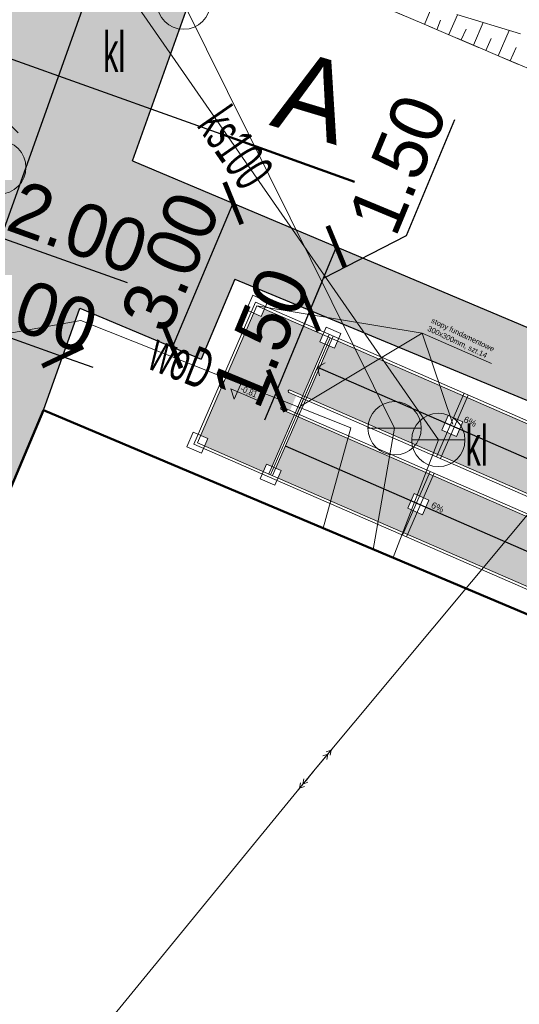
# Model space of a CAD drawing. Header units: metres. Extents: x 7575234 to 29552328, y 2827892 to 11288514.
# Tile 15 of 50: x 7578747 to 7578756, y 5633597 to 5633616. Entities that reach past the tile are written whole.
import ezdxf
from ezdxf.enums import TextEntityAlignment as Align

# ---------------------------------------------------------------- set-up
doc = ezdxf.new("R2010")
doc.units = ezdxf.units.M
for name, pattern in [('ACAD_ISO02W100', [15, 12, -3]), ('mz1.0_0.5', [1.5, 1, -0.5]), ('mz1.25_0.5', [1.75, 1.25, -0.5]), ('pe03-500', [0])]:
    doc.linetypes.add(name, pattern=pattern)
for name, color, linetype in [('000 Inne (niezydentyfikowane)', 7, 'Continuous'), ('312-budynek ewidencyjny', 7, 'Continuous'), ('_P_wymiary', 7, 'Continuous'), ('hydrant (punkt)', 7, 'Continuous'), ('osadnik kanalizacji lokalnej (dół Chambeau) (punkt)', 7, 'Continuous'), ('osadnik kanalizacji lokalnej (dół Chambeau) (punkt)-Atr17', 7, 'Continuous'), ('plac sportowy (powierzchnia)', 7, 'Continuous'), ('przewód elektroenergetyczny średniego napięcia (linia)', 7, 'Continuous'), ('przewód elektroenergetyczny średniego napięcia (linia) - symbol', 7, 'Continuous'), ('przewód kanalizacyjny (linia)', 7, 'Continuous'), ('przewód kanalizacyjny (linia)-Atr1', 7, 'Continuous'), ('przewód wodociągowy (linia)', 7, 'Continuous'), ('przewód wodociągowy (linia)-Atr1', 7, 'Continuous'), ('skarpa nieumocniona (powierzchnia)', 7, 'Continuous')]:
    doc.layers.add(name, color=color, linetype=linetype)
for name, color, linetype, lineweight in [('009', 21, 'Continuous', 5), ('013', 10, 'Continuous', 13), ('035', 172, 'Continuous', 9), ('_P_obrzeze 6', 7, 'Continuous', 30), ('_P_opisy', 7, 'Continuous', 9), ('_P_wyp chodnik', 11, 'Continuous', 0), ('_P_wyp zieleń', 3, 'Continuous', 0), ('przerywana 009', 1, 'ACAD_ISO02W100', 9), ('wymiary 009', 3, 'Continuous', 9)]:
    doc.layers.add(name, color=color, linetype=linetype, lineweight=lineweight)
doc.styles.get("Standard").update_dxf_attribs({"font": 'ARIALN.TTF'})
doc.styles.add('znakn', font='txt')
doc.dimstyles.new('RADEK', dxfattribs={"dimscale": 0.5, "dimtxt": 2, "dimasz": 1.2, "dimexe": 0.18, "dimexo": 1.5875, "dimgap": 0.3, "dimtad": 1, "dimrnd": 0.5, "dimzin": 4, "dimdsep": 46, "dimtxsty": 'znakn', "dimblk": 'ARCHTICK', "dimcen": 0.09, "dimse1": 1, "dimse2": 1, "dimadec": 4, "dimazin": 0, "dimtfac": 1, "dimtix": 1, "dimtmove": 1, "dimatfit": 1, "dimldrblk": 'ARCHTICK', "dimfxl": 1, "dimtolj": 1, "dimtzin": 0, "dimarcsym": 0})
pattern_1 = [(156.46531, (7578925.18025, 5633549.31052), (-0.041837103, -0.096059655), [0.0762, -0.028575]), (246.46531, (7578925.18025, 5633549.31052), (0.096059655, -0.041837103), [0.0762, -0.028575])]

# ---------------------------------------------------------------- blocks, each defined once
blk = doc.blocks.new('US02')
at = {"color": 0, "linetype": 'Continuous', "lineweight": 13}
for p, q in [((0, 1), (-0.353, 0.647)), ((0, 0.5), (0, 1)), ((0, 1), (0.354, 0.647))]:
    blk.add_line(p, q, dxfattribs=at)
blk.add_circle((0, 0), 0.5, dxfattribs=at)
blk = doc.blocks.new('US07')
at = {"color": 0, "linetype": 'Continuous', "lineweight": 13}
for q in [(-0.5, 0), (0.5, 0)]:
    blk.add_line((0, 0), q, dxfattribs=at)
blk.add_circle((0, 0), 0.5, dxfattribs=at)
blk = doc.blocks.new('PE03')
at = {"color": 0, "linetype": 'Continuous', "lineweight": 13}
for p, q in [((0.65, 0), (0, 0)), ((0.65, 0), (1.65, 0)), ((1.65, 0), (2.65, 0)), ((2.65, 0), (3.65, 0)), ((3.65, 0), (2.784, 0.5)), ((3.65, 0), (2.784, -0.5)), ((3.65, 0), (4.65, 0)), ((4.65, 0), (3.784, 0.5)), ((4.65, 0), (3.784, -0.5)), ((4.65, 0), (5, 0))]:
    blk.add_line(p, q, dxfattribs=at)
blk = doc.blocks.new('_ArchTick')
at = {"color": 0, "linetype": 'ByBlock', "const_width": 0.15}
blk.add_lwpolyline([(-0.5, -0.5), (0.5, 0.5)], dxfattribs=at)
blk = doc.blocks.new('*D597')
at = {"layer": '_P_wymiary', "color": 0, "linetype": 'ByBlock', "lineweight": -2, "ltscale": 0.5}
for p, q in [((7578746.307, 5633611.558), (7578744.71, 5633610.313)), ((7578748.606, 5633610.737), (7578746.307, 5633611.558)), ((7578743.769, 5633610.649), (7578745.652, 5633609.976))]:
    blk.add_line(p, q, dxfattribs=at)
at = {"layer": 'Defpoints', "color": 0, "linetype": 'ByBlock'}
for p in [(7578744.248, 5633611.992), (7578745.652, 5633609.976), (7578745.672, 5633610.031)]:
    blk.add_point(p, dxfattribs=at)
at = {"layer": '_P_wymiary', "color": 0, "linetype": 'ByBlock', "lineweight": -2, "xscale": 0.6, "yscale": 0.6, "zscale": 0.6}
for p, rotation in [((7578743.769, 5633610.649), 160.343713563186), ((7578745.652, 5633609.976), 340.343713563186)]:
    blk.add_blockref('_ArchTick', p, dxfattribs=dict(at, rotation=rotation))
at = {"layer": '_P_wymiary', "color": 0, "linetype": 'ByBlock', "ltscale": 0.5, "insert": (7578747.679, 5633611.769), "char_height": 1, "attachment_point": 5, "rotation": 340.3437, "style": 'znakn'}
blk.add_mtext('\\A1;2.00', dxfattribs=at)
blk = doc.blocks.new('*D598')
at = {"layer": '_P_wymiary', "color": 0, "linetype": 'ByBlock', "lineweight": -2, "ltscale": 0.5}
for p, q in [((7578745.652, 5633609.976), (7578745.087, 5633610.178)), ((7578745.652, 5633609.976), (7578747.389, 5633609.356)), ((7578747.389, 5633609.356), (7578747.954, 5633609.154))]:
    blk.add_line(p, q, dxfattribs=at)
at = {"layer": 'Defpoints', "color": 0, "linetype": 'ByBlock'}
for p in [(7578745.672, 5633610.031), (7578747.389, 5633609.356), (7578747.409, 5633609.41)]:
    blk.add_point(p, dxfattribs=at)
at = {"layer": '_P_wymiary', "color": 0, "linetype": 'ByBlock', "lineweight": -2, "xscale": 0.6, "yscale": 0.6, "zscale": 0.6}
for p, rotation in [((7578745.652, 5633609.976), 340.3437135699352), ((7578747.389, 5633609.356), 160.3437135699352)]:
    blk.add_blockref('_ArchTick', p, dxfattribs=dict(at, rotation=rotation))
at = {"layer": '_P_wymiary', "color": 0, "linetype": 'ByBlock', "ltscale": 0.5, "insert": (7578746.743, 5633610.288), "char_height": 1, "attachment_point": 5, "rotation": 340.3437, "style": 'znakn'}
blk.add_mtext('\\A1;2.00', dxfattribs=at)
blk = doc.blocks.new('*D599')
at = {"layer": '_P_wymiary', "color": 0, "linetype": 'ByBlock', "lineweight": -2, "ltscale": 0.5}
blk.add_line((7578749.452, 5633609.53), (7578750.59, 5633612.229), dxfattribs=at)
at = {"layer": 'Defpoints', "color": 0, "linetype": 'ByBlock'}
for p in [(7578750.429, 5633612.297), (7578750.59, 5633612.229), (7578749.292, 5633609.597)]:
    blk.add_point(p, dxfattribs=at)
at = {"layer": '_P_wymiary', "color": 0, "linetype": 'ByBlock', "lineweight": -2, "xscale": 0.6, "yscale": 0.6, "zscale": 0.6}
for p, rotation in [((7578750.59, 5633612.229), 67.14367450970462), ((7578749.452, 5633609.53), 247.1436745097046)]:
    blk.add_blockref('_ArchTick', p, dxfattribs=dict(at, rotation=rotation))
at = {"layer": '_P_wymiary', "color": 0, "linetype": 'ByBlock', "ltscale": 0.5, "insert": (7578749.413, 5633611.136), "char_height": 1, "attachment_point": 5, "rotation": 67.1437, "style": 'znakn'}
blk.add_mtext('\\A1;3.00', dxfattribs=at)
blk = doc.blocks.new('*D600')
at = {"layer": '_P_wymiary', "color": 0, "linetype": 'ByBlock', "lineweight": -2, "ltscale": 0.5}
for p, q in [((7578752.034, 5633610.222), (7578752.264, 5633610.776)), ((7578751.408, 5633608.714), (7578752.034, 5633610.222)), ((7578751.408, 5633608.714), (7578751.178, 5633608.16))]:
    blk.add_line(p, q, dxfattribs=at)
at = {"layer": 'Defpoints', "color": 0, "linetype": 'ByBlock'}
for p in [(7578750.616, 5633610.811), (7578752.034, 5633610.222), (7578749.99, 5633609.303)]:
    blk.add_point(p, dxfattribs=at)
at = {"layer": '_P_wymiary', "color": 0, "linetype": 'ByBlock', "lineweight": -2, "xscale": 0.6, "yscale": 0.6, "zscale": 0.6}
for p, rotation in [((7578752.034, 5633610.222), 247.4551566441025), ((7578751.408, 5633608.714), 67.45515664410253)]:
    blk.add_blockref('_ArchTick', p, dxfattribs=dict(at, rotation=rotation))
at = {"layer": '_P_wymiary', "color": 0, "linetype": 'ByBlock', "ltscale": 0.5, "insert": (7578751.111, 5633609.721), "char_height": 1, "attachment_point": 5, "rotation": 67.4552, "style": 'znakn'}
blk.add_mtext('\\A1;1.50', dxfattribs=at)
blk = doc.blocks.new('*D601')
at = {"layer": '_P_wymiary', "color": 0, "linetype": 'ByBlock', "lineweight": -2, "ltscale": 0.5}
for p, q in [((7578754.741, 5633613.79), (7578753.839, 5633611.619)), ((7578753.839, 5633611.619), (7578752.281, 5633610.817)), ((7578752.034, 5633610.222), (7578752.528, 5633611.412))]:
    blk.add_line(p, q, dxfattribs=at)
at = {"layer": 'Defpoints', "color": 0, "linetype": 'ByBlock'}
for p in [(7578752.528, 5633611.412), (7578752.536, 5633611.409), (7578750.616, 5633610.811)]:
    blk.add_point(p, dxfattribs=at)
at = {"layer": '_P_wymiary', "color": 0, "linetype": 'ByBlock', "lineweight": -2, "xscale": 0.6, "yscale": 0.6, "zscale": 0.6}
for p, rotation in [((7578752.528, 5633611.412), 67.45515665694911), ((7578752.034, 5633610.222), 247.4551566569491)]:
    blk.add_blockref('_ArchTick', p, dxfattribs=dict(at, rotation=rotation))
at = {"layer": '_P_wymiary', "color": 0, "linetype": 'ByBlock', "ltscale": 0.5, "insert": (7578753.68, 5633612.958), "char_height": 1, "attachment_point": 5, "rotation": 67.4552, "style": 'znakn'}
blk.add_mtext('\\A1;1.50', dxfattribs=at)

msp = doc.modelspace()

# ---------------------------------------------------------------- hatches: boundary and pattern name
at = {"layer": '009', "lineweight": 15, "transparency": 33554585}
h = msp.add_hatch(dxfattribs=at)
h.set_pattern_fill('ANGLE', color=250, scale=0.015, angle=156.4653)
h.set_pattern_definition(pattern_1)
h.paths.add_polyline_path([(7578756.428, 5633609.048), (7578759.059, 5633607.902), (7578759.119, 5633608.039), (7578759.22, 5633607.995), (7578759.4, 5633608.408), (7578756.668, 5633609.598)])
h.paths.add_polyline_path([(7578756.188, 5633608.498), (7578758.921, 5633607.308), (7578759.1, 5633607.72), (7578758.999, 5633607.764), (7578759.059, 5633607.902), (7578756.428, 5633609.048)])
h.paths.add_polyline_path([(7578749.978, 5633607.876), (7578750.115, 5633607.816), (7578750.055, 5633607.678), (7578751.155, 5633607.199), (7578751.215, 5633607.337), (7578751.316, 5633607.293), (7578751.735, 5633608.255), (7578751.497, 5633608.359, -1), (7578751.517, 5633608.405), (7578751.655, 5633608.345), (7578751.774, 5633608.62), (7578751.637, 5633608.68, -1), (7578751.657, 5633608.726), (7578751.895, 5633608.622), (7578752.314, 5633609.585), (7578752.214, 5633609.629), (7578752.273, 5633609.766), (7578751.173, 5633610.245), (7578751.113, 5633610.108), (7578750.976, 5633610.168)])
h.paths.add_polyline_path([(7578751.169, 5633608.816), (7578751.234, 5633608.621), (7578751.108, 5633608.676)], flags=16)
h.paths.add_polyline_path([(7578751.122, 5633608.702), (7578750.708, 5633608.882), (7578750.622, 5633608.685), (7578751.036, 5633608.504)], flags=24)
h = msp.add_hatch(dxfattribs=at)
h.set_pattern_fill('ANGLE', color=250, scale=0.015, angle=156.4653)
h.set_pattern_definition(pattern_1)
h.paths.add_polyline_path([(7578759.293, 5633607.963), (7578759.394, 5633607.919), (7578759.334, 5633607.782), (7578761.828, 5633606.696), (7578761.888, 5633606.833), (7578761.989, 5633606.789), (7578762.168, 5633607.202), (7578759.473, 5633608.376)])
h.paths.add_polyline_path([(7578758.994, 5633607.276), (7578761.689, 5633606.102), (7578761.869, 5633606.514), (7578761.768, 5633606.558), (7578761.828, 5633606.696), (7578759.334, 5633607.782), (7578759.274, 5633607.644), (7578759.174, 5633607.688)])
h.paths.add_polyline_path([(7578762.062, 5633606.757), (7578762.163, 5633606.713), (7578762.103, 5633606.576), (7578762.886, 5633606.235), (7578764.679, 5633605.454), (7578764.859, 5633605.866), (7578764.722, 5633605.926), (7578764.781, 5633606.064), (7578762.242, 5633607.17)])
h.paths.add_polyline_path([(7578761.763, 5633606.07), (7578764.44, 5633604.904), (7578764.679, 5633605.454), (7578762.103, 5633606.576), (7578762.043, 5633606.438), (7578761.942, 5633606.482)])
h.paths.add_polyline_path([(7578764.44, 5633604.904), (7578764.715, 5633604.784, -1), (7578764.695, 5633604.738), (7578764.557, 5633604.798), (7578764.438, 5633604.523), (7578764.575, 5633604.463, -1), (7578764.555, 5633604.417), (7578764.28, 5633604.537), (7578764.04, 5633603.987), (7578765.379, 5633603.404), (7578765.798, 5633604.367), (7578766.198, 5633605.283), (7578766.097, 5633605.327), (7578766.157, 5633605.465), (7578765.056, 5633605.944), (7578764.997, 5633605.807), (7578764.859, 5633605.866)])
h.paths.add_polyline_path([(7578763.861, 5633603.574), (7578763.998, 5633603.514), (7578763.938, 5633603.377), (7578765.039, 5633602.898), (7578765.098, 5633603.035), (7578765.199, 5633602.991), (7578765.379, 5633603.404), (7578764.04, 5633603.987)])
h.paths.add_polyline_path([(7578761.423, 5633605.29), (7578761.524, 5633605.247), (7578761.464, 5633605.109), (7578762.247, 5633604.768), (7578764.04, 5633603.987), (7578764.28, 5633604.537), (7578762.487, 5633605.318), (7578761.603, 5633605.703)])
h.paths.add_polyline_path([(7578761.124, 5633604.603), (7578763.663, 5633603.497), (7578763.723, 5633603.634), (7578763.861, 5633603.574), (7578764.04, 5633603.987), (7578762.247, 5633604.768), (7578761.464, 5633605.109), (7578761.404, 5633604.971), (7578761.303, 5633605.015)])
h.paths.add_polyline_path([(7578758.89, 5633606.394), (7578758.991, 5633606.35), (7578758.931, 5633606.212), (7578761.189, 5633605.229), (7578761.249, 5633605.366), (7578761.35, 5633605.322), (7578761.53, 5633605.735), (7578759.07, 5633606.806)])
h.paths.add_polyline_path([(7578758.591, 5633605.706), (7578761.05, 5633604.635), (7578761.23, 5633605.047), (7578761.129, 5633605.091), (7578761.189, 5633605.229), (7578758.931, 5633606.212), (7578758.871, 5633606.075), (7578758.77, 5633606.119)])
h.paths.add_polyline_path([(7578757.515, 5633606.993), (7578757.616, 5633606.949), (7578757.556, 5633606.811), (7578758.656, 5633606.332), (7578758.716, 5633606.47), (7578758.817, 5633606.426), (7578758.996, 5633606.838), (7578757.695, 5633607.405)])
h.paths.add_polyline_path([(7578757.215, 5633606.305), (7578758.517, 5633605.738), (7578758.697, 5633606.151), (7578758.596, 5633606.195), (7578758.656, 5633606.332), (7578757.556, 5633606.811), (7578757.496, 5633606.674), (7578757.395, 5633606.718)])
h.paths.add_polyline_path([(7578754.801, 5633608.175), (7578754.902, 5633608.131), (7578754.842, 5633607.993), (7578757.281, 5633606.931), (7578757.341, 5633607.069), (7578757.442, 5633607.025), (7578757.621, 5633607.437), (7578754.981, 5633608.587)])
h.paths.add_polyline_path([(7578754.502, 5633607.487), (7578757.142, 5633606.337), (7578757.322, 5633606.75), (7578757.221, 5633606.793), (7578757.281, 5633606.931), (7578754.842, 5633607.993), (7578754.782, 5633607.856), (7578754.681, 5633607.9)])
h.paths.add_polyline_path([(7578752.208, 5633609.14), (7578754.567, 5633608.113), (7578754.627, 5633608.25), (7578754.728, 5633608.207), (7578754.907, 5633608.619), (7578752.549, 5633609.647), (7578752.489, 5633609.509), (7578752.388, 5633609.553)])
h.paths.add_polyline_path([(7578751.968, 5633608.59), (7578754.428, 5633607.519), (7578754.608, 5633607.932), (7578754.507, 5633607.975), (7578754.567, 5633608.113), (7578752.208, 5633609.14)])
h.paths.add_polyline_path([(7578751.571, 5633607.677), (7578753.93, 5633606.65), (7578753.988, 5633606.784), (7578754.089, 5633606.74), (7578754.269, 5633607.152), (7578751.809, 5633608.224)])
h.paths.add_polyline_path([(7578751.39, 5633607.261), (7578751.49, 5633607.217), (7578751.43, 5633607.079), (7578753.789, 5633606.052), (7578753.969, 5633606.465), (7578753.868, 5633606.509), (7578753.93, 5633606.65), (7578751.571, 5633607.677)])
h.paths.add_polyline_path([(7578754.162, 5633606.708), (7578754.263, 5633606.664), (7578754.205, 5633606.53), (7578756.644, 5633605.468), (7578756.702, 5633605.602), (7578756.803, 5633605.558), (7578756.982, 5633605.97), (7578754.342, 5633607.12)])
h.paths.add_polyline_path([(7578753.863, 5633606.02), (7578756.503, 5633604.87), (7578756.683, 5633605.283), (7578756.582, 5633605.327), (7578756.644, 5633605.468), (7578754.205, 5633606.53), (7578754.143, 5633606.389), (7578754.042, 5633606.433)])
h.paths.add_polyline_path([(7578756.876, 5633605.526), (7578756.977, 5633605.482), (7578756.919, 5633605.348), (7578758.019, 5633604.869), (7578758.077, 5633605.003), (7578758.178, 5633604.959), (7578758.358, 5633605.371), (7578757.056, 5633605.938)])
h.paths.add_polyline_path([(7578756.576, 5633604.838), (7578757.878, 5633604.271), (7578758.058, 5633604.684), (7578757.957, 5633604.728), (7578758.019, 5633604.869), (7578756.919, 5633605.348), (7578756.857, 5633605.207), (7578756.756, 5633605.251)])
h.paths.add_polyline_path([(7578758.251, 5633604.927), (7578758.352, 5633604.883), (7578758.294, 5633604.749), (7578760.552, 5633603.766), (7578760.61, 5633603.899), (7578760.711, 5633603.855), (7578760.891, 5633604.268), (7578758.431, 5633605.339)])
h.paths.add_polyline_path([(7578757.952, 5633604.239), (7578760.412, 5633603.168), (7578760.591, 5633603.58), (7578760.49, 5633603.624), (7578760.552, 5633603.766), (7578758.294, 5633604.749), (7578758.232, 5633604.608), (7578758.131, 5633604.652)])
h.paths.add_polyline_path([(7578760.784, 5633603.824), (7578760.885, 5633603.78), (7578760.827, 5633603.646), (7578761.61, 5633603.305), (7578763.085, 5633602.663), (7578763.143, 5633602.796), (7578763.244, 5633602.752), (7578763.424, 5633603.165), (7578761.848, 5633603.851), (7578760.964, 5633604.236)])
h.paths.add_polyline_path([(7578760.485, 5633603.136), (7578760.827, 5633602.987, -0.15058), (7578760.939, 5633602.938), (7578761.369, 5633602.751), (7578762.945, 5633602.065), (7578763.124, 5633602.477), (7578763.024, 5633602.521), (7578763.085, 5633602.663), (7578761.61, 5633603.305), (7578760.827, 5633603.646), (7578760.765, 5633603.505), (7578760.665, 5633603.548)])
h.paths.add_polyline_path([(7578763.318, 5633602.72), (7578763.418, 5633602.676), (7578763.36, 5633602.543), (7578764.956, 5633601.848), (7578765.194, 5633602.394), (7578763.497, 5633603.133)])
h.paths.add_polyline_path([(7578763.018, 5633602.033), (7578764.578, 5633601.353), (7578764.638, 5633601.491), (7578764.775, 5633601.431), (7578764.956, 5633601.848), (7578763.36, 5633602.543), (7578763.299, 5633602.401), (7578763.198, 5633602.445)])
h.paths.add_polyline_path([(7578763.195, 5633606.343), (7578762.921, 5633606.47), (7578762.817, 5633606.245), (7578763.092, 5633606.119)], flags=9)
h.paths.add_polyline_path([(7578762.557, 5633604.876), (7578762.282, 5633605.003), (7578762.179, 5633604.778), (7578762.453, 5633604.652)], flags=9)
h.paths.add_polyline_path([(7578755.261, 5633608.17), (7578754.986, 5633608.296), (7578754.883, 5633608.071), (7578755.157, 5633607.945)], flags=24)
h.paths.add_polyline_path([(7578754.593, 5633606.611), (7578754.318, 5633606.738), (7578754.215, 5633606.513), (7578754.489, 5633606.387)], flags=9)
h.paths.add_polyline_path([(7578762.054, 5633603.362), (7578761.78, 5633603.488), (7578761.676, 5633603.263), (7578761.951, 5633603.137)], flags=9)
h = msp.add_hatch(dxfattribs=at)
h.set_pattern_fill('ANGLE', color=250, scale=0.015, angle=156.4653)
h.set_pattern_definition(pattern_1)
h.paths.add_polyline_path([(7578760.412, 5633603.168), (7578760.485, 5633603.136), (7578760.665, 5633603.548), (7578760.591, 5633603.58)])
h.paths.add_polyline_path([(7578762.945, 5633602.065), (7578763.018, 5633602.033), (7578763.198, 5633602.445), (7578763.124, 5633602.477)])
h.paths.add_polyline_path([(7578763.244, 5633602.752), (7578763.318, 5633602.72), (7578763.497, 5633603.133), (7578763.424, 5633603.165)])
h.paths.add_polyline_path([(7578754.089, 5633606.74), (7578754.162, 5633606.708), (7578754.342, 5633607.12), (7578754.269, 5633607.152)])
h.paths.add_polyline_path([(7578753.789, 5633606.052), (7578753.863, 5633606.02), (7578754.042, 5633606.433), (7578753.969, 5633606.465)])
h.paths.add_polyline_path([(7578754.728, 5633608.207), (7578754.801, 5633608.175), (7578754.981, 5633608.587), (7578754.907, 5633608.619)])
h.paths.add_polyline_path([(7578754.428, 5633607.519), (7578754.502, 5633607.487), (7578754.681, 5633607.9), (7578754.608, 5633607.932)])
h.paths.add_polyline_path([(7578761.35, 5633605.322), (7578761.423, 5633605.29), (7578761.603, 5633605.703), (7578761.53, 5633605.735)])
h.paths.add_polyline_path([(7578761.05, 5633604.635), (7578761.124, 5633604.603), (7578761.303, 5633605.015), (7578761.23, 5633605.047)])
h.paths.add_polyline_path([(7578761.689, 5633606.102), (7578761.763, 5633606.07), (7578761.942, 5633606.482), (7578761.869, 5633606.514)])
h.paths.add_polyline_path([(7578761.989, 5633606.789), (7578762.062, 5633606.757), (7578762.242, 5633607.17), (7578762.168, 5633607.202)])
h.paths.add_polyline_path([(7578759.22, 5633607.995), (7578759.293, 5633607.963), (7578759.473, 5633608.376), (7578759.4, 5633608.408)])
h.paths.add_polyline_path([(7578758.921, 5633607.308), (7578758.994, 5633607.276), (7578759.174, 5633607.688), (7578759.1, 5633607.72)])
at = {"layer": '_P_wyp chodnik', "linetype": 'ByBlock', "ltscale": 0.5}
h = msp.add_hatch(color=256, dxfattribs=at)
h.dxf.hatch_style = 1
h.paths.add_polyline_path([(7578741.54, 5633595.33), (7578741.327, 5633594.849), (7578738.56, 5633596.07), (7578743.05, 5633608.632), (7578744.931, 5633607.961), (7578749.005, 5633619.363), (7578751.615, 5633620.024), (7578759.895, 5633649.121), (7578761.337, 5633648.71), (7578752.687, 5633618.763), (7578750.553, 5633618.213), (7578748.7, 5633613.026), (7578756.693, 5633609.657), (7578756.188, 5633608.498), (7578750.624, 5633610.808), (7578749.99, 5633609.303), (7578747.713, 5633610.263), (7578747.03, 5633608.35), (7578745.73, 5633605.27), (7578744.751, 5633605.643), (7578743.907, 5633603.407), (7578744.786, 5633603.036)])
at = {"layer": '_P_wyp chodnik', "linetype": 'ByBlock', "ltscale": 0.5, "transparency": 33554687}
h = msp.add_hatch(color=256, dxfattribs=at)
h.dxf.hatch_style = 1
h.paths.add_polyline_path([(7578756.668, 5633609.598), (7578749.312, 5633612.742), (7578748.148, 5633610.263), (7578749.977, 5633609.454), (7578750.624, 5633610.808), (7578752.361, 5633610.086), (7578754.136, 5633609.793), (7578754.309, 5633609.278), (7578756.188, 5633608.498), (7578756.428, 5633609.048)])
h.paths.add_polyline_path([(7578754.257, 5633609.969), (7578755.393, 5633609.432), (7578755.32, 5633609.278), (7578754.184, 5633609.815)], flags=16)
h.paths.add_polyline_path([(7578754.329, 5633610.121), (7578755.531, 5633609.553), (7578755.453, 5633609.39), (7578754.252, 5633609.958)], flags=16)
h = msp.add_hatch(color=256, dxfattribs=at)
h.dxf.hatch_style = 1
h.paths.add_polyline_path([(7578752.361, 5633610.086), (7578753.699, 5633609.531), (7578754.136, 5633609.793)])
h.paths.add_polyline_path([(7578754.309, 5633609.278), (7578754.136, 5633609.793), (7578753.699, 5633609.531)])
at = {"layer": '_P_wyp zieleń', "linetype": 'ByBlock', "ltscale": 0.5}
h = msp.add_hatch(color=256, dxfattribs=at)
h.dxf.hatch_style = 1
h.paths.add_polyline_path([(7578749.005, 5633619.363), (7578746.636, 5633618.752), (7578743.05, 5633608.632), (7578744.931, 5633607.961)])

# ---------------------------------------------------------------- linework, layer by layer
at = {"color": 250}
for p, q in [((7578752.171, 5633609.156), (7578764.04, 5633603.987)), ((7578764.956, 5633601.848), (7578751.571, 5633607.677))]:
    msp.add_line(p, q, dxfattribs=at)
at = {"layer": '000 Inne (niezydentyfikowane)', "color": 7, "linetype": 'mz1.25_0.5', "lineweight": 18, "flags": 128}
for points in [[(7578754.18, 5633615.58), (7578754.32, 5633615.91)], [(7578754.41, 5633615.48), (7578754.48, 5633615.66)], [(7578754.64, 5633615.39), (7578754.8, 5633615.76)], [(7578755.1, 5633615.19), (7578755.28, 5633615.62)], [(7578754.87, 5633615.29), (7578754.96, 5633615.49)], [(7578755.56, 5633614.99), (7578755.77, 5633615.47)], [(7578755.33, 5633615.09), (7578755.43, 5633615.32)], [(7578755.79, 5633614.9), (7578755.9, 5633615.15)]]:
    msp.add_lwpolyline(points, dxfattribs=at)
at = {"layer": '013', "color": 250}
for q in [(7578752.317, 5633609.238), (7578752.211, 5633608.994)]:
    msp.add_line((7578752.171, 5633609.156), q, dxfattribs=at)
at = {"layer": '035', "color": 250}
for p, q in [((7578749.852, 5633607.712), (7578751.01, 5633610.371)), ((7578749.918, 5633607.738), (7578751.036, 5633610.305)), ((7578751.01, 5633610.371), (7578762.507, 5633605.364)), ((7578751.036, 5633610.305), (7578762.487, 5633605.318)), ((7578751.772, 5633608.239), (7578752.411, 5633609.706)), ((7578752.411, 5633609.706), (7578751.932, 5633608.606)), ((7578751.637, 5633608.68), (7578763.735, 5633603.411)), ((7578751.657, 5633608.726), (7578763.801, 5633603.437)), ((7578761.868, 5633603.897), (7578751.517, 5633608.405)), ((7578751.912, 5633608.56), (7578751.792, 5633608.285)), ((7578751.293, 5633607.139), (7578751.772, 5633608.239)), ((7578761.848, 5633603.851), (7578751.497, 5633608.359)), ((7578751.273, 5633607.093), (7578749.852, 5633607.712)), ((7578751.293, 5633607.139), (7578749.918, 5633607.738)), ((7578761.369, 5633602.751), (7578751.293, 5633607.139)), ((7578761.349, 5633602.705), (7578751.273, 5633607.093))]:
    msp.add_line(p, q, dxfattribs=at)
for points in [[(7578750.958, 5633610.503), (7578751.233, 5633610.383), (7578751.113, 5633610.108), (7578750.838, 5633610.228), (7578750.958, 5633610.503)], [(7578752.333, 5633609.904), (7578752.608, 5633609.784), (7578752.489, 5633609.509), (7578752.214, 5633609.629), (7578752.333, 5633609.904)], [(7578754.627, 5633608.25), (7578754.902, 5633608.131), (7578754.782, 5633607.856), (7578754.507, 5633607.975), (7578754.627, 5633608.25)], [(7578749.84, 5633607.936), (7578750.115, 5633607.816), (7578749.995, 5633607.541), (7578749.72, 5633607.661), (7578749.84, 5633607.936)], [(7578751.215, 5633607.337), (7578751.49, 5633607.217), (7578751.371, 5633606.942), (7578751.096, 5633607.062), (7578751.215, 5633607.337)], [(7578753.988, 5633606.784), (7578754.263, 5633606.664), (7578754.143, 5633606.389), (7578753.868, 5633606.509), (7578753.988, 5633606.784)]]:
    msp.add_lwpolyline(points, dxfattribs=at)
for centre in [(7578751.647, 5633608.703), (7578751.507, 5633608.382)]:
    msp.add_arc(centre, 0.025, 66.4653, 246.4653, dxfattribs=at)
at = {"layer": '312-budynek ewidencyjny', "color": 7, "linetype": 'Continuous', "lineweight": 50, "flags": 128}
for points in [[(7578741.54, 5633595.33), (7578747.03, 5633608.35)], [(7578747.03, 5633608.35), (7578776.4, 5633595.97)]]:
    msp.add_lwpolyline(points, dxfattribs=at)
at = {"layer": '_P_obrzeze 6', "linetype": 'ByBlock', "ltscale": 0.5}
for p, q in [((7578748.7, 5633613.026), (7578750.553, 5633618.213)), ((7578748.7, 5633613.026), (7578756.685, 5633609.66)), ((7578750.624, 5633610.808), (7578749.99, 5633609.303)), ((7578750.624, 5633610.808), (7578756.188, 5633608.498)), ((7578747.03, 5633608.35), (7578747.713, 5633610.263)), ((7578747.713, 5633610.263), (7578749.99, 5633609.303))]:
    msp.add_line(p, q, dxfattribs=at)
msp.add_lwpolyline([(7578743.05, 5633608.632), (7578744.932, 5633607.96), (7578749.005, 5633619.363)], dxfattribs=at)
at = {"layer": '_P_opisy', "linetype": 'ByBlock', "lineweight": 30, "ltscale": 0.5, "flags": 128}
msp.add_lwpolyline([(7578752.869, 5633612.632), (7578738.056, 5633617.923)], dxfattribs=at)
at = {"layer": '_P_opisy', "linetype": 'ByBlock', "lineweight": 50, "ltscale": 0.5, "flags": 128}
msp.add_lwpolyline([(7578750.379, 5633613.521), (7578752.869, 5633612.632)], dxfattribs=at)
at = {"layer": 'plac sportowy (powierzchnia)', "color": 7, "linetype": 'mz1.0_0.5', "lineweight": 18, "flags": 128}
msp.add_lwpolyline([(7578751.27, 5633616.82), (7578761.67, 5633654.19), (7578845.29, 5633627.74), (7578823.3, 5633591.36), (7578793.6, 5633601.65), (7578786.31, 5633602.04), (7578763.33, 5633611.69)], close=True, dxfattribs=at)
at = {"layer": 'przerywana 009', "color": 250}
for p, q in [((7578751.815, 5633608.439), (7578752.394, 5633609.768)), ((7578751.889, 5633608.407), (7578752.468, 5633609.736)), ((7578751.256, 5633607.155), (7578751.915, 5633608.668)), ((7578751.33, 5633607.123), (7578751.988, 5633608.636)), ((7578754.408, 5633607.473), (7578754.927, 5633608.665)), ((7578754.482, 5633607.441), (7578755.001, 5633608.633)), ((7578753.769, 5633606.006), (7578754.288, 5633607.198)), ((7578753.843, 5633605.974), (7578754.362, 5633607.166))]:
    msp.add_line(p, q, dxfattribs=at)
at = {"layer": 'przewód elektroenergetyczny średniego napięcia (linia)', "color": 1, "linetype": 'pe03-500', "lineweight": 18, "flags": 128}
for points in [[(7578758.724, 5633609.51), (7578752.131, 5633601.62)], [(7578752.131, 5633601.62), (7578746.117, 5633594.291)]]:
    msp.add_lwpolyline(points, dxfattribs=at)
at = {"layer": 'przewód kanalizacyjny (linia)', "color": 34, "linetype": 'Continuous', "lineweight": 18, "flags": 128}
for points in [[(7578753.59, 5633605.59), (7578754.44, 5633607.79), (7578747.24, 5633618.16), (7578747.98, 5633620.94), (7578748.63, 5633623.32)], [(7578748.91, 5633617.49), (7578753.62, 5633608.01)], [(7578753.62, 5633608.01), (7578753.22, 5633605.74)]]:
    msp.add_lwpolyline(points, dxfattribs=at)
at = {"layer": 'przewód wodociągowy (linia)', "color": 5, "linetype": 'Continuous', "lineweight": 18, "flags": 128}
msp.add_lwpolyline([(7578740.81, 5633608.8), (7578747.73, 5633610.03), (7578752.8, 5633608.02), (7578752.28, 5633606.14)], dxfattribs=at)
at = {"layer": 'skarpa nieumocniona (powierzchnia)', "color": 7, "linetype": 'mz1.25_0.5', "lineweight": 18, "flags": 128}
msp.add_lwpolyline([(7578793.6, 5633601.65), (7578786.31, 5633602.04), (7578763.33, 5633611.69), (7578751.27, 5633616.82), (7578764.34, 5633612.9), (7578786.6, 5633604.31)], close=True, dxfattribs=at)
msp.add_lwpolyline([(7578793.6, 5633601.65), (7578786.31, 5633602.04), (7578763.33, 5633611.69), (7578751.27, 5633616.82), (7578764.34, 5633612.9), (7578786.6, 5633604.31)], close=True, dxfattribs=at)
at = {"layer": 'wymiary 009', "color": 250}
for p, q in [((7578754.136, 5633609.793), (7578751.036, 5633610.305)), ((7578754.136, 5633609.793), (7578751.852, 5633608.423)), ((7578755.437, 5633609.225), (7578754.136, 5633609.793)), ((7578754.136, 5633609.793), (7578754.711, 5633608.084))]:
    msp.add_line(p, q, dxfattribs=at)
at = {"layer": 'wymiary 009', "color": 250, "lineweight": 15}
for p, q in [((7578750.609, 5633608.555), (7578750.75, 5633608.88)), ((7578751.037, 5633608.536), (7578750.544, 5633608.75)), ((7578750.544, 5633608.75), (7578750.609, 5633608.555))]:
    msp.add_line(p, q, dxfattribs=at)

# ---------------------------------------------------------------- block references
at = {"layer": 'hydrant (punkt)', "color": 7, "linetype": 'Continuous', "lineweight": 18}
msp.add_blockref('US02', (7578746.2, 5633612.9), dxfattribs=at)
at = {"layer": 'osadnik kanalizacji lokalnej (dół Chambeau) (punkt)', "color": 7, "linetype": 'Continuous', "lineweight": 18, "rotation": 180}
for p in [(7578749.66, 5633615.99), (7578753.62, 5633608.01)]:
    msp.add_blockref('US07', p, dxfattribs=at)
at = {"layer": 'osadnik kanalizacji lokalnej (dół Chambeau) (punkt)', "color": 7, "linetype": 'Continuous', "lineweight": 18}
msp.add_blockref('US07', (7578754.44, 5633607.79), dxfattribs=at)
at = {"layer": 'przewód elektroenergetyczny średniego napięcia (linia) - symbol', "color": 1, "linetype": 'Continuous', "lineweight": 18, "xscale": 0.1, "yscale": 0.1, "zscale": 0.1}
for rotation in [50.11699999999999, 230.629]:
    msp.add_blockref('PE03', (7578752.131, 5633601.62), dxfattribs=dict(at, rotation=rotation))

# ---------------------------------------------------------------- texts
at = {"layer": '_P_opisy', "linetype": 'ByBlock', "ltscale": 0.5, "insert": (7578751.684, 5633615.136), "char_height": 1.5, "width": 3.83498, "attachment_point": 1, "rotation": 343.2664, "style": 'znakn'}
msp.add_mtext('A', dxfattribs=at)
at = {"layer": 'osadnik kanalizacji lokalnej (dół Chambeau) (punkt)-Atr17', "color": 7, "width": 0.667}
for p in [(7578748.15, 5633614.69), (7578754.95, 5633607.31)]:
    msp.add_text('kl', height=0.75, dxfattribs=at).set_placement(p)
at = {"layer": 'przewód kanalizacyjny (linia)-Atr1', "color": 34, "width": 0.667}
msp.add_text('ks100', height=0.75, rotation=304.773, dxfattribs=at).set_placement((7578750.2, 5633613.9), align=Align.MIDDLE_LEFT)
at = {"layer": 'przewód wodociągowy (linia)-Atr1', "color": 5, "width": 0.667}
msp.add_text('woD', height=0.75, rotation=338.374, dxfattribs=at).set_placement((7578749.09, 5633609.49), align=Align.MIDDLE_LEFT)
at = {"layer": 'wymiary 009', "color": 250, "lineweight": 15}
msp.add_text('-0,81', height=0.1194, rotation=336.4653, dxfattribs=at).set_placement((7578750.713, 5633608.711))
at = {"layer": 'wymiary 009', "color": 250, "insert": (7578754.218, 5633609.827), "char_height": 0.1, "attachment_point": 7, "rotation": 334.6969}
msp.add_mtext('{\\fArial|b0|i0|c238|p34;stopy fundamentowe\\P300x300mm, szt.14}', dxfattribs=at)
at = {"layer": 'wymiary 009', "color": 250, "char_height": 0.12, "width": 1.14109, "attachment_point": 7}
for insert, rotation in [((7578754.902, 5633608.131), 335.2899), ((7578754.29, 5633606.527), 333.4403)]:
    msp.add_mtext('{\\fArial|b0|i0|c238|p34;6%}', dxfattribs=dict(at, insert=insert, rotation=rotation))

# ---------------------------------------------------------------- dimensions: what is measured, and where the dimension line sits
at = {"layer": '_P_wymiary', "linetype": 'ByBlock', "ltscale": 0.5}
for base, p1, p2, angle, picture, middle in [((7578752.528, 5633611.412), (7578750.616, 5633610.811), (7578752.536, 5633611.409), 247.4552, '*D601', (7578753.897, 5633611.757)), ((7578745.652, 5633609.976), (7578744.248, 5633611.992), (7578745.672, 5633610.031), 160.3437, '*D597', (7578746.448, 5633611.507))]:
    dim = msp.add_linear_dim(base=base, p1=p1, p2=p2, angle=angle, dimstyle='RADEK', dxfattribs=at)
    dim.commit()
    dim.dimension.update_dxf_attribs({"geometry": picture, "text_midpoint": middle, "dimtype": 160})
for p1, p2, distance, picture, middle in [((7578749.292, 5633609.597), (7578750.429, 5633612.297), -0.175, '*D599', (7578749.413, 5633611.136)), ((7578749.99, 5633609.303), (7578750.616, 5633610.811), -1.536, '*D600', (7578751.111, 5633609.721))]:
    dim = msp.add_aligned_dim(p1=p1, p2=p2, distance=distance, dimstyle='RADEK', dxfattribs=at)
    dim.commit()
    dim.dimension.update_dxf_attribs({"geometry": picture, "text_midpoint": middle})
dim = msp.add_linear_dim(base=(7578747.389, 5633609.356), p1=(7578745.672, 5633610.031), p2=(7578747.409, 5633609.41), angle=160.3437, dimstyle='RADEK', dxfattribs=at)
dim.commit()
dim.dimension.update_dxf_attribs({"geometry": '*D598', "text_midpoint": (7578746.743, 5633610.288)})

doc.saveas('drawing.dxf')
